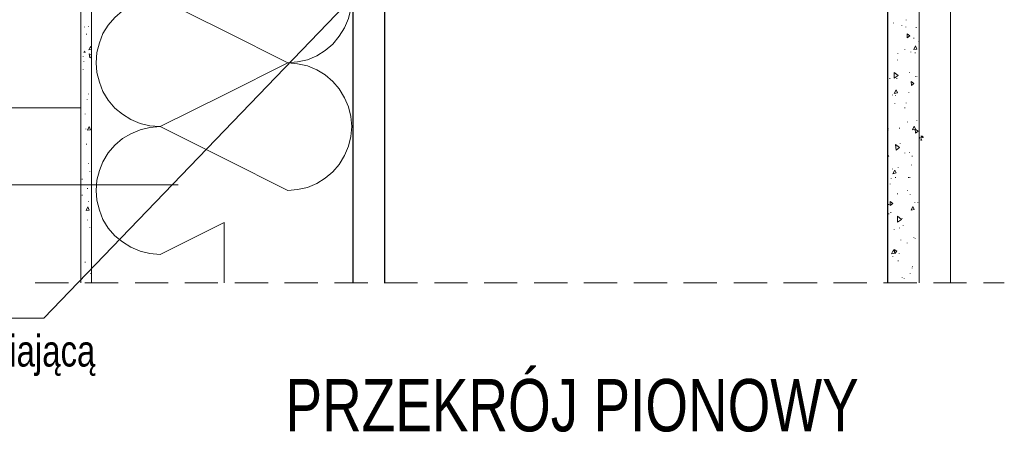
# Model space of a CAD drawing. Header units: inches. Extents: x 53216 to 117387, y -66787 to -22834.
# Tile 55 of 256: x 59889 to 59983, y -30593 to -30553. Entities that reach past the tile are written whole.
import ezdxf

# ---------------------------------------------------------------- set-up
doc = ezdxf.new("R2010")
doc.units = ezdxf.units.IN
doc.header["$MEASUREMENT"] = 0
doc.layers.get('0').update_dxf_attribs({"lineweight": 0})
doc.layers.add('p--podpis rysunku', color=7, linetype='Continuous', lineweight=0)
doc.styles.add('1-50', font='arial.ttf', dxfattribs={"width": 0.75, "height": 12.5})
doc.styles.get("Standard").update_dxf_attribs({"font": 'arial.ttf', "width": 0.75})

msp = doc.modelspace()

# ---------------------------------------------------------------- hatches: boundary and pattern name
for points in [[(59895.428, -30556.5), (59895.343, -30556.288), (59895.174, -30556.457)], [(59974.972, -30564.501), (59974.93, -30564.712), (59975.184, -30564.628)], [(59975.057, -30564.839), (59975.268, -30564.882), (59975.184, -30564.628)], [(59975.311, -30564.416), (59975.099, -30564.416), (59975.184, -30564.628)], [(59975.438, -30564.585), (59975.311, -30564.416), (59975.184, -30564.628)]]:
    msp.add_hatch(color=7).paths.add_polyline_path(points)

# ---------------------------------------------------------------- linework, layer by layer
at = {"color": 7, "linetype": 'Continuous', "lineweight": 18}
for p, q in [((59894.958, -30542.546), (59894.958, -30578.445)), ((59895.974, -30542.546), (59895.974, -30578.445)), ((59974.968, -30542.546), (59974.968, -30578.445)), ((59977.968, -30542.546), (59977.968, -30578.445)), ((59893.773, -30578.445), (59890.598, -30578.445)), ((59898.514, -30578.445), (59895.339, -30578.445)), ((59903.298, -30578.445), (59900.123, -30578.445)), ((59908.039, -30578.445), (59904.864, -30578.445)), ((59912.823, -30578.445), (59909.648, -30578.445)), ((59917.564, -30578.445), (59914.389, -30578.445)), ((59922.348, -30578.445), (59919.173, -30578.445)), ((59927.089, -30578.445), (59923.914, -30578.445)), ((59931.873, -30578.445), (59928.698, -30578.445)), ((59936.614, -30578.445), (59933.439, -30578.445)), ((59941.398, -30578.445), (59938.223, -30578.445)), ((59946.139, -30578.445), (59942.964, -30578.445)), ((59950.923, -30578.445), (59947.748, -30578.445)), ((59955.664, -30578.445), (59952.489, -30578.445)), ((59960.448, -30578.445), (59957.273, -30578.445)), ((59965.231, -30578.445), (59962.014, -30578.445)), ((59969.973, -30578.445), (59966.798, -30578.445)), ((59974.756, -30578.445), (59971.581, -30578.445)), ((59979.498, -30578.445), (59976.323, -30578.445)), ((59983.096, -30578.445), (59981.106, -30578.445))]:
    msp.add_line(p, q, dxfattribs=at)
at = {"color": 7, "linetype": 'Continuous', "lineweight": 25}
for p, q in [((59920.956, -30578.445), (59920.956, -30542.546)), ((59923.956, -30578.445), (59923.956, -30542.546)), ((59971.962, -30542.546), (59971.962, -30578.445))]:
    msp.add_line(p, q, dxfattribs=at)
at = {"color": 9, "linetype": 'Continuous', "lineweight": 9, "true_color": 0xbababa}
for p, q in [((59902.522, -30551.351), (59908.618, -30554.399)), ((59914.714, -30557.447), (59908.618, -30554.399)), ((59908.618, -30560.495), (59914.714, -30557.447)), ((59908.618, -30560.495), (59902.522, -30563.543)), ((59902.522, -30563.543), (59908.618, -30566.591)), ((59914.714, -30569.639), (59908.618, -30566.591)), ((59908.618, -30572.687), (59902.522, -30575.735)), ((59908.618, -30572.687), (59908.618, -30578.445))]:
    msp.add_line(p, q, dxfattribs=at)
at = {"color": 8, "linetype": 'Continuous', "lineweight": 5, "true_color": 0x767676}
for p, q in [((59972.513, -30553.68), (59972.513, -30553.637)), ((59973.74, -30553.383), (59973.74, -30553.341)), ((59895.297, -30554.061), (59895.297, -30554.018)), ((59895.508, -30554.738), (59895.508, -30554.696)), ((59895.678, -30554.018), (59895.678, -30553.976)), ((59973.317, -30553.891), (59973.317, -30553.849)), ((59973.698, -30554.061), (59973.698, -30554.018)), ((59973.825, -30555.077), (59973.825, -30554.696)), ((59974.079, -30554.865), (59973.825, -30554.696)), ((59974.672, -30554.103), (59974.672, -30554.061)), ((59973.825, -30555.077), (59974.079, -30554.865)), ((59974.46, -30555.119), (59974.46, -30555.077)), ((59974.926, -30555.415), (59974.926, -30555.373)), ((59895.72, -30556.22), (59895.889, -30555.881)), ((59895.72, -30556.22), (59895.974, -30556.177)), ((59895.805, -30556.982), (59895.762, -30556.601)), ((59895.974, -30556.728), (59895.762, -30556.601)), ((59895.974, -30556.05), (59895.889, -30555.881)), ((59972.936, -30556.558), (59972.936, -30556.516)), ((59973.613, -30556.22), (59973.613, -30556.177)), ((59974.164, -30556.431), (59974.164, -30556.389)), ((59974.46, -30556.177), (59974.629, -30555.839)), ((59974.46, -30556.177), (59974.756, -30556.135)), ((59974.587, -30556.516), (59974.587, -30556.474)), ((59974.756, -30556.135), (59974.629, -30555.839)), ((59895.17, -30556.855), (59895.17, -30556.812)), ((59895.254, -30557.363), (59895.254, -30557.32)), ((59895.805, -30556.982), (59895.974, -30556.855)), ((59972.894, -30557.193), (59972.894, -30557.151)), ((59895.17, -30558.125), (59895.17, -30558.082)), ((59972.597, -30558.929), (59972.597, -30558.379)), ((59972.978, -30558.675), (59972.597, -30558.379)), ((59974.037, -30558.421), (59974.037, -30558.379)), ((59972.174, -30558.971), (59972.174, -30558.929)), ((59972.597, -30558.929), (59972.978, -30558.675)), ((59972.851, -30558.971), (59972.851, -30558.929)), ((59974.248, -30559.606), (59974.206, -30559.225)), ((59974.46, -30559.437), (59974.206, -30559.225)), ((59974.248, -30559.606), (59974.46, -30559.437)), ((59974.629, -30558.76), (59974.629, -30558.717)), ((59974.756, -30558.76), (59974.756, -30558.717)), ((59895.678, -30560.453), (59895.678, -30560.411)), ((59972.597, -30560.368), (59972.767, -30560.03)), ((59972.597, -30560.368), (59972.894, -30560.326)), ((59972.894, -30560.326), (59972.767, -30560.03)), ((59973.994, -30560.284), (59973.994, -30560.241)), ((59895.551, -30560.961), (59895.551, -30560.919)), ((59972.428, -30560.538), (59972.428, -30560.495)), ((59972.64, -30561.342), (59972.64, -30561.3)), ((59972.724, -30560.58), (59972.724, -30560.538)), ((59973.74, -30561.3), (59973.74, -30561.257)), ((59895.974, -30561.977), (59895.974, -30561.935)), ((59971.962, -30562.146), (59971.962, -30562.104)), ((59973.613, -30561.765), (59973.613, -30561.723)), ((59895.381, -30562.358), (59895.381, -30562.316)), ((59973.867, -30563.12), (59973.867, -30563.078)), ((59974.756, -30562.993), (59974.756, -30562.951)), ((59895.424, -30563.797), (59895.424, -30563.755)), ((59895.593, -30563.882), (59895.762, -30563.543)), ((59895.593, -30563.882), (59895.889, -30563.84)), ((59895.889, -30563.84), (59895.762, -30563.543)), ((59972.005, -30563.755), (59972.005, -30563.713)), ((59972.005, -30563.882), (59972.005, -30563.84)), ((59973.105, -30563.713), (59973.105, -30563.67)), ((59974.333, -30563.84), (59974.502, -30563.501)), ((59974.333, -30563.84), (59974.629, -30563.797)), ((59974.629, -30563.797), (59974.502, -30563.501)), ((59974.629, -30564.178), (59974.587, -30563.797)), ((59974.883, -30563.967), (59974.587, -30563.797)), ((59974.629, -30564.178), (59974.883, -30563.967)), ((59973.148, -30565.152), (59973.148, -30565.11)), ((59895.508, -30565.237), (59895.508, -30565.194)), ((59972.767, -30565.787), (59972.724, -30565.237)), ((59973.105, -30565.533), (59972.724, -30565.237)), ((59972.767, -30565.787), (59973.105, -30565.533)), ((59973.613, -30566.083), (59973.613, -30566.041)), ((59974.037, -30566.041), (59974.037, -30565.999)), ((59972.089, -30566.337), (59971.962, -30566.253)), ((59971.962, -30566.422), (59972.089, -30566.337)), ((59974.291, -30566.38), (59974.291, -30566.337)), ((59895.678, -30567.099), (59895.678, -30567.057)), ((59895.805, -30567.861), (59895.805, -30567.819)), ((59972.428, -30567.607), (59972.428, -30567.565)), ((59972.47, -30568.031), (59972.64, -30567.692)), ((59972.767, -30567.946), (59972.64, -30567.692)), ((59972.978, -30567.48), (59972.978, -30567.438)), ((59974.248, -30567.226), (59974.248, -30567.184)), ((59895.085, -30568.581), (59895.085, -30568.539)), ((59972.301, -30568.496), (59972.301, -30568.454)), ((59972.47, -30568.031), (59972.767, -30567.946)), ((59972.724, -30568.412), (59972.724, -30568.369)), ((59973.952, -30568.412), (59973.952, -30568.369)), ((59974.079, -30568.412), (59974.079, -30568.369)), ((59895.593, -30569.47), (59895.593, -30569.428)), ((59972.216, -30569.047), (59972.216, -30569.004)), ((59973.867, -30569.639), (59973.867, -30569.597)), ((59895.085, -30570.105), (59895.085, -30570.063)), ((59895.678, -30570.698), (59895.678, -30570.655)), ((59972.216, -30571.079), (59972.216, -30570.698)), ((59972.47, -30570.867), (59972.216, -30570.698)), ((59972.894, -30569.978), (59972.894, -30569.936)), ((59974.121, -30570.02), (59974.121, -30569.978)), ((59974.545, -30570.782), (59974.545, -30570.74)), ((59974.841, -30570.782), (59974.841, -30570.74)), ((59895.466, -30571.544), (59895.635, -30571.206)), ((59895.466, -30571.544), (59895.762, -30571.502)), ((59895.762, -30571.502), (59895.635, -30571.206)), ((59972.089, -30570.994), (59972.089, -30570.952)), ((59972.216, -30570.867), (59972.216, -30570.825)), ((59972.216, -30571.079), (59972.47, -30570.867)), ((59974.206, -30571.502), (59974.375, -30571.163)), ((59974.206, -30571.502), (59974.502, -30571.46)), ((59974.502, -30571.46), (59974.375, -30571.163)), ((59895.593, -30572.476), (59895.593, -30572.433)), ((59972.089, -30571.883), (59972.089, -30571.841)), ((59972.259, -30571.756), (59972.259, -30571.714)), ((59972.894, -30572.645), (59972.894, -30572.095)), ((59973.275, -30572.391), (59972.894, -30572.095)), ((59972.894, -30572.645), (59973.275, -30572.391)), ((59973.359, -30572.349), (59973.359, -30572.306)), ((59895.805, -30573.195), (59895.805, -30573.153)), ((59972.597, -30573.365), (59972.597, -30573.322)), ((59973.105, -30573.238), (59973.105, -30573.195)), ((59973.444, -30572.984), (59973.444, -30572.941)), ((59973.232, -30574.381), (59973.232, -30574.338)), ((59974.46, -30574.127), (59974.46, -30574.084)), ((59974.587, -30574.254), (59974.587, -30574.211)), ((59972.343, -30575.693), (59972.513, -30575.312)), ((59972.64, -30575.608), (59972.513, -30575.312)), ((59972.64, -30575.651), (59972.597, -30575.27)), ((59972.851, -30575.439), (59972.597, -30575.27)), ((59972.64, -30575.651), (59972.851, -30575.439)), ((59973.825, -30574.677), (59973.825, -30574.635)), ((59972.343, -30575.693), (59972.64, -30575.608)), ((59972.47, -30575.947), (59972.47, -30575.905)), ((59972.978, -30576.37), (59972.978, -30576.328)), ((59973.063, -30575.693), (59973.063, -30575.651)), ((59895.381, -30576.497), (59895.381, -30576.455)), ((59974.291, -30577.048), (59974.291, -30577.005)), ((59974.333, -30576.921), (59974.333, -30576.878)), ((59895.889, -30577.598), (59895.889, -30577.556)), ((59973.359, -30577.979), (59973.359, -30577.937)), ((59973.529, -30578.064), (59973.529, -30578.021)), ((59974.121, -30577.598), (59974.121, -30577.556))]:
    msp.add_line(p, q, dxfattribs=at)
at = {"linetype": 'Continuous', "ltscale": 12}
msp.add_line((59858.796, -30561.744), (59894.958, -30561.744), dxfattribs=at)
for points in [[(59856.473, -30581.838), (59891.409, -30581.838), (59929.971, -30541.721)], [(59857.176, -30569.096), (59904.248, -30569.096)]]:
    msp.add_lwpolyline(points, dxfattribs=at)
at = {"color": 9, "linetype": 'Continuous', "lineweight": 9, "true_color": 0xbababa}
for points in [[(59914.714, -30557.447), (59915.646, -30557.363), (59916.577, -30557.151), (59917.466, -30556.77), (59918.27, -30556.262), (59918.99, -30555.669), (59919.625, -30554.907), (59920.133, -30554.103), (59920.514, -30553.214), (59920.726, -30552.283), (59920.81, -30551.351), (59920.726, -30550.378), (59920.514, -30549.446), (59920.133, -30548.557), (59919.625, -30547.753), (59918.99, -30547.033), (59918.27, -30546.398), (59917.466, -30545.933), (59916.577, -30545.552), (59915.646, -30545.34), (59914.714, -30545.255)], [(59902.522, -30551.351), (59901.549, -30551.436), (59900.617, -30551.648), (59899.728, -30552.029), (59898.924, -30552.494), (59898.204, -30553.129), (59897.569, -30553.849), (59897.061, -30554.653), (59896.723, -30555.542), (59896.469, -30556.474), (59896.426, -30557.447), (59896.469, -30558.379), (59896.723, -30559.31), (59897.061, -30560.199), (59897.569, -30561.003), (59898.204, -30561.765), (59898.924, -30562.358), (59899.728, -30562.866), (59900.617, -30563.247), (59901.549, -30563.459), (59902.522, -30563.543)], [(59914.714, -30569.639), (59915.646, -30569.555), (59916.577, -30569.343), (59917.466, -30568.962), (59918.27, -30568.454), (59918.99, -30567.861), (59919.625, -30567.142), (59920.133, -30566.295), (59920.514, -30565.406), (59920.726, -30564.475), (59920.81, -30563.543), (59920.726, -30562.57), (59920.514, -30561.638), (59920.133, -30560.792), (59919.625, -30559.945), (59918.99, -30559.225), (59918.27, -30558.59), (59917.466, -30558.125), (59916.577, -30557.744), (59915.646, -30557.532), (59914.714, -30557.447)], [(59902.522, -30563.543), (59901.549, -30563.628), (59900.617, -30563.84), (59899.728, -30564.221), (59898.924, -30564.686), (59898.204, -30565.321), (59897.569, -30566.041), (59897.061, -30566.888), (59896.723, -30567.734), (59896.469, -30568.666), (59896.426, -30569.639), (59896.469, -30570.571), (59896.723, -30571.502), (59897.061, -30572.391), (59897.569, -30573.238), (59898.204, -30573.957), (59898.924, -30574.55), (59899.728, -30575.058), (59900.617, -30575.439), (59901.549, -30575.651), (59902.522, -30575.735)]]:
    msp.add_lwpolyline(points, dxfattribs=at)

# ---------------------------------------------------------------- texts
at = {"linetype": 'Continuous', "ltscale": 12, "char_height": 3, "attachment_point": 1, "style": '1-50'}
for s, insert, width in [('termoizolacja \\Pz wełny fasadowej', (59859.61, -30565.123), 44.586), ('wypełnienie pianką \\Pmontażowo-uszczelniającą', (59858.778, -30578.437), 68.382)]:
    msp.add_mtext(s, dxfattribs=dict(at, insert=insert, width=width))
at = {"layer": 'p--podpis rysunku', "insert": (59941.844, -30587.629), "char_height": 5, "width": 873.06963, "attachment_point": 2}
msp.add_mtext('PRZEKRÓJ PIONOWY', dxfattribs=at)

doc.saveas('drawing.dxf')
